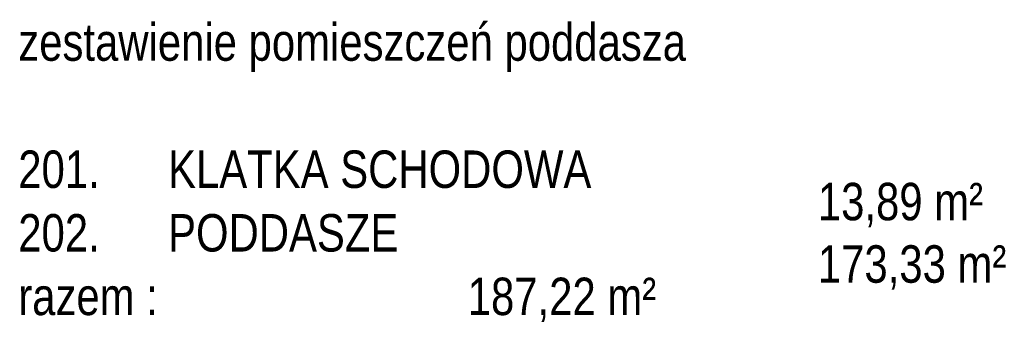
# Model space of a CAD drawing. Header units: millimetres. Extents: x 77315 to 2132699, y -120257 to -89040.
# Tile 56 of 56: x 2128755 to 2132699, y -107322 to -106086. Entities that reach past the tile are written whole.
import ezdxf

# ---------------------------------------------------------------- set-up
doc = ezdxf.new("R2010")
doc.units = ezdxf.units.MM
doc.header["$MEASUREMENT"] = 0
doc.layers.add('A-OPISY-3', color=7, linetype='Continuous')
doc.styles.add('STYL_AUTOMATYCZNY_3', font='arial.ttf', dxfattribs={"width": 0.8})

msp = doc.modelspace()

# ---------------------------------------------------------------- texts
at = {"layer": 'A-OPISY-3', "insert": (2128749.6, -106699.1), "char_height": 150, "attachment_point": 4, "line_spacing_factor": 1.018267, "style": 'STYL_AUTOMATYCZNY_3'}
msp.add_mtext('\\A1;{\\pql;\\fArial|b0|i0|c238|p0;\\W0.800000;zestawienie pomieszczeń poddasza\\P\\pql;\\fArial|b0|i0|c238|p0;\\W0.800000;\\P\\pql;\\fArial|b0|i0|c238|p0;\\W0.800000;201.^IKLATKA SCHODOWA^I    \\P\\pql;\\fArial|b0|i0|c238|p0;\\W0.800000;202.^IPODDASZE^I     ^I   \\P\\pql;\\fArial|b0|i0|c238|p0;\\W0.800000;razem :^I^I^I187,22 m²}', dxfattribs=at)
at = {"layer": 'A-OPISY-3', "insert": (2131951.8, -106703.6), "char_height": 150, "attachment_point": 4, "style": 'STYL_AUTOMATYCZNY_3'}
msp.add_mtext('\\A1;{\\pql;\\fArial|b0|i0|c238|p0;\\W0.800000;\\P\\pql;\\fArial|b0|i0|c238|p0;\\W0.800000;\\P\\pql;\\fArial|b0|i0|c238|p0;\\W0.800000;13,89\\fArial|b0|i0|c238|p0;\\W0.800000; \\fArial|b0|i0|c238|p0;\\W0.800000;m²\\P\\pql;\\fArial|b0|i0|c238|p0;\\W0.800000;173,33 m²\\P\\pql;\\fArial|b0|i0|c238|p0;\\W0.800000;}', dxfattribs=at)

doc.saveas('drawing.dxf')
